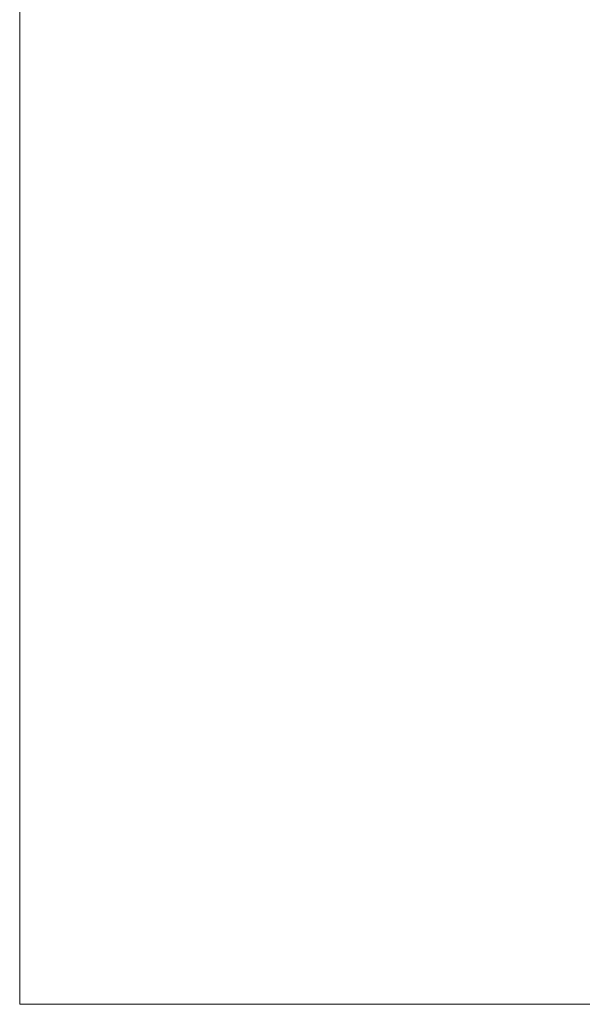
# Model space of a CAD drawing. Header units: metres. Extents: x -113 to 509, y -50 to 519.
# Tile 160 of 238: x -113 to -41, y 267 to 393. Entities that reach past the tile are written whole.
import ezdxf
from ezdxf.enums import TextEntityAlignment as Align

# ---------------------------------------------------------------- set-up
doc = ezdxf.new("R2010")
doc.units = ezdxf.units.M
doc.header["$MEASUREMENT"] = 0
doc.layers.add('B_ANNO_DIM', color=7, linetype='Continuous', lineweight=18)
doc.layers.add('B_ANNO_TEXT', color=7, linetype='Continuous', lineweight=18)
doc.layers.add('B_ANNO_NOPLOT', color=47, linetype='Continuous', lineweight=18, plot=False)
doc.styles.add('Annotative', font='calibri.ttf', dxfattribs={"height": 0.0625})
doc.styles.get("Standard").update_dxf_attribs({"font": 'calibri.ttf'})

# ---------------------------------------------------------------- blocks, each defined once
blk = doc.blocks.new('INS_JTSS_A_SS_BASE')
at = {"layer": 'B_ANNO_NOPLOT', "flags": 128}
blk.add_lwpolyline([(0, 0), (0, 252), (323.9277, 252), (323.9277, 238.8552), (378, 238.8552), (378, 40.4996), (316.5708, 40.4996), (316.5708, 0)], close=True, dxfattribs=at)
at = {"layer": 'B_ANNO_DIM', "style": 'Annotative'}
blk.add_attdef('DIST6', text='', height=1.5, rotation=90, dxfattribs=at).set_placement((10.1741, -92.4535), align=Align.MIDDLE_CENTER)
at = {"layer": 'B_ANNO_DIM', "lineweight": 30}
for tag, p in [('BAR1', (10.7294, -248.1165)), ('BAR3', (129.0984, -253.7669))]:
    blk.add_attdef(tag, text='', height=1.5, dxfattribs=at).set_placement(p, align=Align.TOP_LEFT)
at = {"layer": 'B_ANNO_DIM', "style": 'Annotative'}
for tag, p in [('BAR2', (96.1024, -274.8563)), ('BAR4', (122.9444, -296.1127))]:
    blk.add_attdef(tag, text='', height=1.5, dxfattribs=at).set_placement(p, align=Align.TOP_LEFT)
at = {"layer": 'B_ANNO_TEXT', "style": 'Annotative'}
for tag, p in [('SS', (321.0554, -84.683)), ('BID#', (275.9705, -312.1489))]:
    blk.add_attdef(tag, p, '', height=1.5, dxfattribs=at)

msp = doc.modelspace()

# ---------------------------------------------------------------- block references
msp.add_blockref('INS_JTSS_A_SS_BASE', (-112.83, 266.84))

doc.saveas('drawing.dxf')
